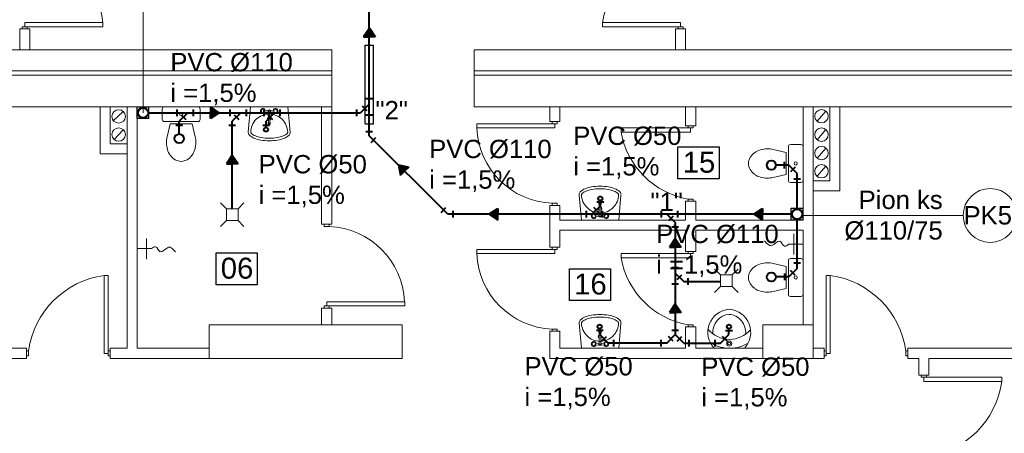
# Model space of a CAD drawing. Extents: x 280060 to 689961, y 120405 to 160329.
# Tile 52 of 85: x 658809 to 659983, y 158376 to 158869. Entities that reach past the tile are written whole.
import ezdxf

# ---------------------------------------------------------------- set-up
doc = ezdxf.new("R2010")
doc.units = 0
doc.header["$MEASUREMENT"] = 0
for name, color, linetype, lineweight in [('KAM-pro Biała Zarys', 7, 'CONTINUOUS', 9), ('KAM-pro Linia K.S Wewnętrznej', 36, 'CONTINUOUS', 40), ('KAM-pro Opis K.S. Wewnętrzny', 16, 'CONTINUOUS', 13), ('KAM-pro Podkład Sanitarny', 253, 'CONTINUOUS', 25)]:
    doc.layers.add(name, color=color, linetype=linetype, lineweight=lineweight)
doc.styles.add('ARIAL', font='arial.ttf')

msp = doc.modelspace()

# ---------------------------------------------------------------- hatches: boundary and pattern name
at = {"layer": 'KAM-pro Linia K.S Wewnętrznej', "ltscale": 0.1, "true_color": 0x804000}
for points in [[(659225.8, 158859.5), (659218.8, 158849.1), (659225.8, 158849.1), (659232.7, 158849.1)], [(659046.7, 158758.4), (659036.4, 158765.3), (659036.4, 158758.4), (659036.4, 158751.4)], [(659062.3, 158707.8), (659055.3, 158697.5), (659062.3, 158697.5), (659069.2, 158697.5)], [(659260.5, 158696.1), (659262.9, 158683.9), (659267.8, 158688.8), (659272.7, 158693.7)], [(659368.4, 158637.4), (659378.8, 158630.4), (659378.8, 158637.4), (659378.8, 158644.3)], [(659684.3, 158637.4), (659694.7, 158630.4), (659694.7, 158637.4), (659694.7, 158644.3)], [(659590.4, 158608.5), (659583.5, 158598.1), (659590.4, 158598.1), (659597.4, 158598.1)], [(659590.4, 158530.4), (659583.5, 158520.1), (659590.4, 158520.1), (659597.4, 158520.1)]]:
    msp.add_hatch(color=36, dxfattribs=at).paths.add_polyline_path(points)

# ---------------------------------------------------------------- linework, layer by layer
at = {"layer": 'KAM-pro Biała Zarys', "lineweight": 25}
for p, q in [((659220.6, 158745.1), (659220.6, 158838.9)), ((659220.6, 158838.9), (659230.6, 158838.9)), ((659230.6, 158745.1), (659230.6, 158838.9)), ((658948.9, 158751.4), (658948.9, 158765.4)), ((658948.9, 158765.4), (658962.9, 158765.4)), ((658962.9, 158751.4), (658962.9, 158765.4)), ((658962.9, 158751.4), (658948.9, 158751.4)), ((659220.6, 158745.1), (659230.6, 158745.1)), ((659728.9, 158630.4), (659728.9, 158644.4)), ((659728.9, 158644.4), (659742.9, 158644.4)), ((659742.9, 158630.4), (659742.9, 158644.4)), ((659742.9, 158630.4), (659728.9, 158630.4))]:
    msp.add_line(p, q, dxfattribs=at)
for points in [[(659593.8, 158717.7), (659643, 158717.7), (659643, 158679.7), (659593.8, 158679.7)], [(659043, 158591.2), (659092.2, 158591.2), (659092.2, 158553.2), (659043, 158553.2)], [(659464.3, 158572.4), (659513.5, 158572.4), (659513.5, 158534.4), (659464.3, 158534.4)]]:
    msp.add_lwpolyline(points, close=True, dxfattribs=at)
at = {"layer": 'KAM-pro Linia K.S Wewnętrznej', "color": 36, "ltscale": 0.1, "true_color": 0x804000}
for p, q in [((659225.6, 158731), (659225.6, 159589.6)), ((659225.8, 158859.5), (659218.8, 158849.1)), ((659225.8, 158859.5), (659232.7, 158849.1)), ((659218.8, 158849.1), (659225.8, 158849.1)), ((659232.7, 158849.1), (659225.8, 158849.1)), ((659036.4, 158765.3), (659036.4, 158758.4)), ((659046.7, 158758.4), (659036.4, 158765.3)), ((658961.9, 158758.4), (659215.4, 158758.4)), ((659036.4, 158751.4), (659036.4, 158758.4)), ((659046.7, 158758.4), (659036.4, 158751.4)), ((658999.1, 158733.1), (658999.1, 158748.3)), ((659062.3, 158643.9), (659062.3, 158748.3)), ((659102.6, 158740.9), (659102.6, 158748.3)), ((659062.3, 158707.8), (659055.3, 158697.5)), ((659062.3, 158707.8), (659069.2, 158697.5)), ((659055.3, 158697.5), (659062.3, 158697.5)), ((659069.2, 158697.5), (659062.3, 158697.5)), ((659260.5, 158696.1), (659272.7, 158693.7)), ((659260.5, 158696.1), (659262.9, 158683.9)), ((659272.7, 158693.7), (659267.8, 158688.8)), ((659725.8, 158695.9), (659710.6, 158695.9)), ((659262.9, 158683.9), (659267.8, 158688.8)), ((659735.9, 158643.4), (659735.9, 158685.8)), ((659368.4, 158637.4), (659378.8, 158644.3)), ((659378.8, 158644.3), (659378.8, 158637.4)), ((659501.2, 158647.5), (659501.2, 158653.6)), ((659684.3, 158637.4), (659694.7, 158644.3)), ((659694.7, 158644.3), (659694.7, 158637.4)), ((659729.8, 158637.4), (659319.2, 158637.4)), ((659368.4, 158637.4), (659378.8, 158630.4)), ((659378.8, 158630.4), (659378.8, 158637.4)), ((659684.3, 158637.4), (659694.7, 158630.4)), ((659694.7, 158630.4), (659694.7, 158637.4)), ((659735.9, 158572.6), (659735.9, 158631.3)), ((659590.4, 158627.3), (659590.4, 158493.7)), ((659590.4, 158608.5), (659583.5, 158598.1)), ((659590.4, 158608.5), (659597.4, 158598.1)), ((659583.5, 158598.1), (659590.4, 158598.1)), ((659597.4, 158598.1), (659590.4, 158598.1)), ((659725.8, 158562.5), (659710.6, 158562.5)), ((659600.6, 158557), (659644.4, 158557)), ((659590.4, 158530.4), (659583.5, 158520.1)), ((659590.4, 158530.4), (659597.4, 158520.1)), ((659583.5, 158520.1), (659590.4, 158520.1)), ((659597.4, 158520.1), (659590.4, 158520.1)), ((659500.5, 158493.7), (659500.5, 158500.7)), ((659654.6, 158493.7), (659654.6, 158500.7)), ((659580.3, 158483.6), (659510.6, 158483.6)), ((659600.6, 158483.6), (659644.5, 158483.6))]:
    msp.add_line(p, q, dxfattribs=at)
at = {"layer": 'KAM-pro Linia K.S Wewnętrznej', "color": 0, "ltscale": 0.1}
for p, q in [((659229.6, 158775), (659221.6, 158775)), ((658996.4, 158762.4), (658996.4, 158754.4)), ((659015.7, 158762.4), (659015.7, 158754.4)), ((659059.5, 158762.4), (659059.5, 158754.4)), ((659078.9, 158762.4), (659078.9, 158754.4)), ((659099.9, 158762.4), (659099.9, 158754.4)), ((659119.2, 158762.4), (659119.2, 158754.4)), ((659210.6, 158762.4), (659210.6, 158754.4)), ((659223.3, 158760.6), (659217.7, 158766.3)), ((659001.3, 158756.1), (659007, 158750.5)), ((659064.5, 158756.1), (659070.1, 158750.5)), ((659104.8, 158756.1), (659110.5, 158750.5)), ((659229.6, 158755.7), (659221.6, 158755.7)), ((659003.1, 158743.4), (658995.1, 158743.4)), ((659066.3, 158743.4), (659058.3, 158743.4)), ((659106.6, 158743.4), (659098.6, 158743.4)), ((659229.6, 158735.8), (659221.6, 158735.8)), ((659227.8, 158723.1), (659233.4, 158728.8)), ((659720.9, 158691.9), (659720.9, 158699.9)), ((659733.6, 158693.7), (659728, 158688)), ((659739.9, 158679.3), (659731.9, 158679.3)), ((659311.3, 158639.6), (659317, 158645.3)), ((659499, 158639.6), (659493.3, 158645.3)), ((659497.2, 158652.3), (659505.2, 158652.3)), ((659325.8, 158633.4), (659325.8, 158641.4)), ((659484.6, 158633.4), (659484.6, 158641.4)), ((659503.9, 158633.4), (659503.9, 158641.4)), ((659573.8, 158641.4), (659573.8, 158633.4)), ((659588.2, 158635.1), (659582.6, 158629.5)), ((659593.1, 158641.4), (659593.1, 158633.4)), ((659586.4, 158622.4), (659594.4, 158622.4)), ((659586.4, 158573.7), (659594.4, 158573.7)), ((659739.9, 158579.1), (659731.9, 158579.1)), ((659592.7, 158559.3), (659598.3, 158564.9)), ((659605.4, 158561), (659605.4, 158553)), ((659720.9, 158566.5), (659720.9, 158558.5)), ((659733.6, 158564.7), (659728, 158570.3)), ((659586.4, 158554.3), (659594.4, 158554.3)), ((659504.5, 158498.6), (659496.5, 158498.6)), ((659502.7, 158485.9), (659508.4, 158491.5)), ((659588.2, 158485.9), (659582.6, 158491.5)), ((659594.4, 158498.6), (659586.4, 158498.6)), ((659592.7, 158485.9), (659598.3, 158491.5)), ((659652.4, 158485.9), (659646.7, 158491.5)), ((659650.6, 158498.6), (659658.6, 158498.6)), ((659517.2, 158479.6), (659517.2, 158487.6)), ((659573.8, 158479.6), (659573.8, 158487.6)), ((659607.1, 158479.6), (659607.1, 158487.6)), ((659638, 158479.6), (659638, 158487.6))]:
    msp.add_line(p, q, dxfattribs=at)
at = {"layer": 'KAM-pro Linia K.S Wewnętrznej', "color": 36, "ltscale": 0.1, "true_color": 0x804000}
for points in [[(659225.6, 158768.5), (659215.4, 158758.4)], [(659009.2, 158758.4), (658999.1, 158748.3)], [(659072.4, 158758.4), (659062.3, 158748.3)], [(659112.7, 158758.4), (659102.6, 158748.3)], [(659319.2, 158637.4), (659225.6, 158731)], [(659735.9, 158685.8), (659725.8, 158695.9)], [(659491.1, 158637.4), (659501.2, 158647.5)], [(659580.3, 158637.4), (659590.4, 158627.3)], [(659735.9, 158572.6), (659725.8, 158562.5)], [(659590.4, 158567.2), (659600.6, 158557)], [(659510.6, 158483.6), (659500.5, 158493.7)], [(659580.3, 158483.6), (659590.4, 158493.7)], [(659600.6, 158483.6), (659590.4, 158493.7)], [(659644.5, 158483.6), (659654.6, 158493.7)]]:
    msp.add_lwpolyline(points, dxfattribs=at)
for centre, radius in [((658955.9, 158758.4), 6.04), ((659102.6, 158738.4), 2.5), ((658999.1, 158727.6), 5.5), ((659705.1, 158695.9), 5.5), ((659501.2, 158656.1), 2.5), ((659735.9, 158637.4), 6.04), ((659705.1, 158562.5), 5.5), ((659500.4, 158503.2), 2.5), ((659654.6, 158503.2), 2.5)]:
    msp.add_circle(centre, radius, dxfattribs=at)
at = {"layer": 'KAM-pro Opis K.S. Wewnętrzny', "color": 32}
for p, q in [((658955.9, 158758.4), (658955.9, 158914.8)), ((659933.8, 158635.9), (659741.7, 158635.9))]:
    msp.add_line(p, q, dxfattribs=at)
msp.add_circle((659966, 158635.9), 32.2, dxfattribs=at)
at = {"layer": 'KAM-pro Podkład Sanitarny', "lineweight": 20, "ltscale": 13}
for p, q in [((658814.9, 158860.9), (658814.9, 158865.9)), ((658907.9, 158865.9), (658814.9, 158865.9)), ((658907.9, 158860.9), (658907.9, 158865.9)), ((659503.9, 158860.9), (659503.9, 158865.9)), ((659503.9, 158865.9), (659596.9, 158865.9)), ((659596.9, 158860.9), (659596.9, 158865.9)), ((658808.9, 158858.4), (658808.9, 158833.4)), ((658820.9, 158858.4), (658808.9, 158858.4)), ((658814.9, 158860.9), (658811.9, 158860.9)), ((658811.9, 158860.9), (658811.9, 158858.4)), ((658817.9, 158858.4), (658811.9, 158858.4)), ((658814.9, 158860.9), (658817.9, 158860.9)), ((658817.9, 158860.9), (658817.9, 158858.4)), ((658817.9, 158860.9), (658907.9, 158860.9)), ((658820.9, 158858.4), (658820.9, 158833.4)), ((658820.9, 158833.4), (658820.9, 158858.4)), ((659593.9, 158860.9), (659503.9, 158860.9)), ((659590.9, 158858.4), (659590.9, 158833.4)), ((659602.9, 158858.4), (659590.9, 158858.4)), ((659596.9, 158860.9), (659593.9, 158860.9)), ((659593.9, 158860.9), (659593.9, 158858.4)), ((659593.9, 158858.4), (659599.9, 158858.4)), ((659596.9, 158860.9), (659599.9, 158860.9)), ((659599.9, 158860.9), (659599.9, 158858.4)), ((659602.9, 158833.4), (659602.9, 158858.4)), ((658898.9, 158833.4), (658428.9, 158833.4)), ((658930.9, 158833.4), (658898.9, 158833.4)), ((658898.9, 158833.4), (658930.9, 158833.4)), ((658930.9, 158833.4), (659016.9, 158833.4)), ((659054.9, 158833.4), (659016.9, 158833.4)), ((659180.9, 158833.4), (659054.9, 158833.4)), ((659180.9, 158765.4), (659180.9, 158833.4)), ((659558.9, 158833.4), (659350.9, 158833.4)), ((659350.9, 158765.4), (659350.9, 158833.4)), ((659350.9, 158833.4), (659350.9, 158765.4)), ((659558.9, 158833.4), (659659.9, 158833.4)), ((659997.9, 158833.4), (659659.9, 158833.4)), ((658930.9, 158808.4), (658388.9, 158808.4)), ((658930.9, 158808.4), (659016.9, 158808.4)), ((659180.9, 158808.4), (659016.9, 158808.4)), ((659558.9, 158808.4), (659350.9, 158808.4)), ((659558.9, 158808.4), (659659.9, 158808.4)), ((659997.9, 158808.4), (659659.9, 158808.4)), ((658930.9, 158803.4), (658388.9, 158803.4)), ((658930.9, 158803.4), (659016.9, 158803.4)), ((659180.9, 158803.4), (659016.9, 158803.4)), ((659558.9, 158803.4), (659350.9, 158803.4)), ((659558.9, 158803.4), (659659.9, 158803.4)), ((659997.9, 158803.4), (659659.9, 158803.4)), ((658930.9, 158765.4), (658428.9, 158765.4)), ((658428.9, 158765.4), (658936.9, 158765.4)), ((658904.9, 158709.4), (658904.9, 158765.4)), ((658936.9, 158765.4), (658916.9, 158765.4)), ((658916.9, 158765.4), (658916.9, 158721.4)), ((658930.9, 158765.4), (659016.9, 158765.4)), ((658936.9, 158765.4), (658936.9, 158477.4)), ((658948.9, 158765.4), (658948.9, 158477.4)), ((659180.9, 158765.4), (659016.9, 158765.4)), ((659100.7, 158761.2), (659105.6, 158761.6)), ((659112.1, 158761.2), (659107.3, 158761.6)), ((659168.9, 158765.4), (659168.9, 158625.4)), ((659180.9, 158765.4), (659180.9, 158625.4)), ((659558.9, 158765.4), (659350.9, 158765.4)), ((659440.9, 158765.4), (659350.9, 158765.4)), ((659440.9, 158765.4), (659440.9, 158747.9)), ((659452.9, 158765.4), (659452.9, 158747.9)), ((659558.9, 158765.4), (659659.9, 158765.4)), ((659602.9, 158765.4), (659602.9, 158742.9)), ((659614.9, 158765.4), (659614.9, 158742.9)), ((659997.9, 158765.4), (659659.9, 158765.4)), ((659742.9, 158765.4), (659742.9, 158630.4)), ((660192.9, 158765.4), (659754.9, 158765.4)), ((659754.9, 158765.4), (659754.9, 158505.4)), ((659754.9, 158765.4), (659754.9, 158677.4)), ((659759.6, 158748.3), (659770.2, 158760.3)), ((659774.9, 158677.4), (659774.9, 158765.4)), ((659774.9, 158765.4), (659786.9, 158765.4)), ((659786.9, 158765.4), (659786.9, 158665.4)), ((658920, 158748.2), (658932.4, 158759.8)), ((659105.6, 158759.1), (659100.7, 158759.5)), ((659112.1, 158759.5), (659107.3, 158759.1)), ((658921.4, 158726.6), (658932.4, 158738.2)), ((659107.7, 158746.2), (659107.7, 158745.3)), ((659443.9, 158745.4), (659353.9, 158745.4)), ((659353.9, 158745.4), (659353.9, 158740.4)), ((659353.9, 158740.4), (659446.9, 158740.4)), ((659452.9, 158747.9), (659440.9, 158747.9)), ((659443.9, 158745.4), (659443.9, 158747.9)), ((659446.9, 158745.4), (659443.9, 158745.4)), ((659446.9, 158745.4), (659446.9, 158740.4)), ((659446.9, 158745.4), (659449.9, 158745.4)), ((659449.9, 158745.4), (659449.9, 158747.9)), ((659605.9, 158740.4), (659525.9, 158740.4)), ((659525.9, 158740.4), (659525.9, 158735.4)), ((659614.9, 158742.9), (659602.9, 158742.9)), ((659605.9, 158740.4), (659605.9, 158742.9)), ((659608.9, 158740.4), (659605.9, 158740.4)), ((659608.9, 158740.4), (659608.9, 158735.4)), ((659608.9, 158740.4), (659611.9, 158740.4)), ((659611.9, 158740.4), (659611.9, 158742.9)), ((659759.6, 158726.3), (659770.2, 158738.3)), ((659525.9, 158735.4), (659608.9, 158735.4)), ((658916.9, 158721.4), (658936.9, 158721.4)), ((658936.9, 158721.4), (658936.9, 158709.4)), ((659759.6, 158704.3), (659770.2, 158716.3)), ((658936.9, 158709.4), (658904.9, 158709.4)), ((659759.6, 158682.6), (659770.2, 158694.6)), ((659754.9, 158677.4), (659774.9, 158677.4)), ((659608.9, 158655.4), (659605.9, 158655.4)), ((659605.9, 158655.4), (659605.9, 158652.9)), ((659608.9, 158655.4), (659611.9, 158655.4)), ((659611.9, 158655.4), (659611.9, 158652.9)), ((659786.9, 158665.4), (659754.9, 158665.4)), ((659048.3, 158650.9), (659055.3, 158643.9)), ((659069.3, 158643.9), (659055.3, 158643.9)), ((659055.3, 158643.9), (659055.3, 158629.9)), ((659076.3, 158650.9), (659069.3, 158643.9)), ((659069.3, 158636.9), (659069.3, 158643.9)), ((659069.3, 158629.9), (659069.3, 158643.9)), ((659440.9, 158647.9), (659440.9, 158597.9)), ((659452.9, 158647.9), (659440.9, 158647.9)), ((659446.9, 158650.4), (659443.9, 158650.4)), ((659443.9, 158650.4), (659443.9, 158647.9)), ((659446.9, 158650.4), (659449.9, 158650.4)), ((659449.9, 158650.4), (659449.9, 158647.9)), ((659452.9, 158647.9), (659452.9, 158630.4)), ((659499.6, 158649.6), (659499.6, 158650.5)), ((659602.9, 158652.9), (659602.9, 158630.4)), ((659614.9, 158652.9), (659602.9, 158652.9)), ((659614.9, 158652.9), (659614.9, 158630.4)), ((659495.1, 158636.2), (659500, 158636.6)), ((659495.1, 158634.5), (659500, 158634.1)), ((659501.7, 158636.6), (659506.5, 158636.2)), ((659506.5, 158634.5), (659501.7, 158634.1)), ((659048.3, 158622.9), (659055.3, 158629.9)), ((659055.3, 158629.9), (659069.3, 158629.9)), ((659076.3, 158622.9), (659069.3, 158629.9)), ((659168.9, 158625.4), (659180.9, 158625.4)), ((659171.9, 158622.9), (659171.9, 158625.4)), ((659174.9, 158622.9), (659171.9, 158622.9)), ((659174.9, 158622.9), (659177.9, 158622.9)), ((659177.9, 158622.9), (659177.9, 158625.4)), ((659452.9, 158630.4), (659602.9, 158630.4)), ((659614.9, 158630.4), (659742.9, 158630.4)), ((658959.9, 158608.6), (658959.9, 158583.9)), ((659452.9, 158618.4), (659452.9, 158597.9)), ((659452.9, 158618.4), (659602.9, 158618.4)), ((659602.9, 158618.4), (659602.9, 158592.9)), ((659614.9, 158618.4), (659614.9, 158592.9)), ((659614.9, 158618.4), (659742.9, 158618.4)), ((659731.9, 158589.2), (659731.9, 158613.9)), ((659742.9, 158618.4), (659742.9, 158505.4)), ((658948.9, 158596.3), (658966.1, 158596.3)), ((659440.9, 158597.9), (659452.9, 158597.9)), ((659443.9, 158595.4), (659443.9, 158597.9)), ((659443.9, 158597.9), (659449.9, 158597.9)), ((659449.9, 158595.4), (659449.9, 158597.9)), ((659742.9, 158601.5), (659725.6, 158601.5)), ((659443.9, 158595.4), (659353.9, 158595.4)), ((659353.9, 158595.4), (659353.9, 158590.4)), ((659353.9, 158590.4), (659446.9, 158590.4)), ((659446.9, 158595.4), (659443.9, 158595.4)), ((659446.9, 158595.4), (659446.9, 158590.4)), ((659446.9, 158595.4), (659449.9, 158595.4)), ((659605.9, 158590.4), (659525.9, 158590.4)), ((659525.9, 158590.4), (659525.9, 158585.4)), ((659525.9, 158585.4), (659608.9, 158585.4)), ((659602.9, 158592.9), (659614.9, 158592.9)), ((659605.9, 158590.4), (659605.9, 158592.9)), ((659608.9, 158590.4), (659605.9, 158590.4)), ((659608.9, 158590.4), (659608.9, 158585.4)), ((659608.9, 158590.4), (659611.9, 158590.4)), ((659611.9, 158590.4), (659611.9, 158592.9)), ((658914.4, 158564.4), (658909.4, 158564.4)), ((658909.4, 158564.4), (658909.4, 158471.4)), ((658914.4, 158474.4), (658914.4, 158564.4)), ((659637.4, 158572), (659644.4, 158565)), ((659658.4, 158565), (659644.4, 158565)), ((659644.4, 158565), (659644.4, 158551)), ((659665.4, 158572), (659658.4, 158565)), ((659658.4, 158558), (659658.4, 158565)), ((659658.4, 158551), (659658.4, 158565)), ((659770.4, 158474.4), (659770.4, 158564.4)), ((659770.4, 158564.4), (659775.4, 158564.4)), ((659775.4, 158564.4), (659775.4, 158471.4)), ((659637.4, 158544), (659644.4, 158551)), ((659644.4, 158551), (659658.4, 158551)), ((659665.4, 158544), (659658.4, 158551)), ((659168.9, 158525.4), (659168.9, 158505.4)), ((659168.9, 158505.4), (659168.9, 158525.4)), ((659168.9, 158525.4), (659180.9, 158525.4)), ((659174.9, 158527.9), (659171.9, 158527.9)), ((659171.9, 158527.9), (659171.9, 158525.4)), ((659177.9, 158525.4), (659171.9, 158525.4)), ((659174.9, 158527.9), (659174.9, 158532.9)), ((659267.9, 158532.9), (659174.9, 158532.9)), ((659174.9, 158527.9), (659177.9, 158527.9)), ((659177.9, 158527.9), (659177.9, 158525.4)), ((659177.9, 158527.9), (659267.9, 158527.9)), ((659180.9, 158525.4), (659180.9, 158505.4)), ((659267.9, 158527.9), (659267.9, 158532.9)), ((659264.9, 158505.4), (659034.9, 158505.4)), ((659034.9, 158505.4), (659034.9, 158465.4)), ((659264.9, 158505.4), (659264.9, 158465.4)), ((659602.9, 158502.9), (659602.9, 158477.4)), ((659602.9, 158502.9), (659614.9, 158502.9)), ((659608.9, 158505.4), (659605.9, 158505.4)), ((659605.9, 158505.4), (659605.9, 158502.9)), ((659608.9, 158505.4), (659611.9, 158505.4)), ((659611.9, 158505.4), (659611.9, 158502.9)), ((659614.9, 158502.9), (659614.9, 158477.4)), ((659754.9, 158505.4), (659694.9, 158505.4)), ((659694.9, 158505.4), (659694.9, 158465.4)), ((659754.9, 158505.4), (659754.9, 158465.4)), ((659440.9, 158497.9), (659440.9, 158465.4)), ((659440.9, 158497.9), (659452.9, 158497.9)), ((659446.9, 158500.4), (659443.9, 158500.4)), ((659443.9, 158500.4), (659443.9, 158497.9)), ((659449.9, 158497.9), (659443.9, 158497.9)), ((659446.9, 158500.4), (659449.9, 158500.4)), ((659449.9, 158500.4), (659449.9, 158497.9)), ((659452.9, 158497.9), (659452.9, 158477.4)), ((659499.6, 158496.6), (659499.6, 158497.5)), ((659495.1, 158483.2), (659500, 158483.6)), ((659495.1, 158481.5), (659500, 158481.1)), ((659501.7, 158483.6), (659506.5, 158483.2)), ((659506.5, 158481.5), (659501.7, 158481.1)), ((658816.9, 158477.4), (658459.9, 158477.4)), ((658816.9, 158477.4), (658816.9, 158465.4)), ((658819.4, 158474.4), (658816.9, 158474.4)), ((658819.4, 158468.4), (658816.9, 158468.4)), ((658819.4, 158471.4), (658819.4, 158474.4)), ((658819.4, 158471.4), (658819.4, 158468.4)), ((658914.4, 158471.4), (658909.4, 158471.4)), ((658914.4, 158471.4), (658914.4, 158474.4)), ((658914.4, 158474.4), (658916.9, 158474.4)), ((658914.4, 158471.4), (658914.4, 158468.4)), ((658914.4, 158468.4), (658916.9, 158468.4)), ((658936.9, 158477.4), (658916.9, 158477.4)), ((658936.9, 158477.4), (658916.9, 158477.4)), ((658916.9, 158477.4), (658916.9, 158465.4)), ((658916.9, 158474.4), (658916.9, 158468.4)), ((659034.9, 158477.4), (658948.9, 158477.4)), ((659452.9, 158477.4), (659602.9, 158477.4)), ((659614.9, 158477.4), (659694.9, 158477.4)), ((659754.9, 158477.4), (659767.9, 158477.4)), ((659767.9, 158465.4), (659767.9, 158477.4)), ((659770.4, 158474.4), (659767.9, 158474.4)), ((659767.9, 158474.4), (659767.9, 158468.4)), ((659770.4, 158468.4), (659767.9, 158468.4)), ((659770.4, 158471.4), (659770.4, 158474.4)), ((659770.4, 158471.4), (659775.4, 158471.4)), ((659770.4, 158471.4), (659770.4, 158468.4)), ((659865.4, 158471.4), (659865.4, 158474.4)), ((659865.4, 158474.4), (659867.9, 158474.4)), ((659865.4, 158471.4), (659865.4, 158468.4)), ((659865.4, 158468.4), (659867.9, 158468.4)), ((659867.9, 158465.4), (659867.9, 158477.4)), ((659867.9, 158477.4), (660151.9, 158477.4)), ((658816.9, 158465.4), (658782.9, 158465.4)), ((658916.9, 158465.4), (659034.9, 158465.4)), ((659034.9, 158465.4), (658916.9, 158465.4)), ((659264.9, 158465.4), (659034.9, 158465.4)), ((659440.9, 158465.4), (659694.9, 158465.4)), ((659754.9, 158465.4), (659694.9, 158465.4)), ((659754.9, 158465.4), (659767.9, 158465.4)), ((659754.9, 158465.4), (659767.9, 158465.4)), ((659880.9, 158465.4), (659867.9, 158465.4)), ((659880.9, 158465.4), (659880.9, 158445.4)), ((659892.9, 158465.4), (660151.9, 158465.4)), ((659892.9, 158465.4), (659892.9, 158445.4)), ((659892.9, 158465.4), (659892.9, 158445.4)), ((659892.9, 158445.4), (659880.9, 158445.4)), ((659883.9, 158442.9), (659883.9, 158445.4)), ((659889.9, 158445.4), (659883.9, 158445.4)), ((659889.9, 158442.9), (659889.9, 158445.4)), ((659886.9, 158442.9), (659883.9, 158442.9)), ((659886.9, 158442.9), (659886.9, 158437.9)), ((659886.9, 158442.9), (659889.9, 158442.9)), ((659979.9, 158437.9), (659886.9, 158437.9)), ((659889.9, 158442.9), (659979.9, 158442.9)), ((659979.9, 158442.9), (659979.9, 158437.9))]:
    msp.add_line(p, q, dxfattribs=at)
for points in [[(658981.4, 158747.9), (659021.4, 158747.9, 0.414214), (659023.9, 158750.4), (659023.9, 158762.9, 0.414214), (659021.4, 158765.4), (658981.4, 158765.4, 0.414214), (658978.9, 158762.9), (658978.9, 158750.4, 0.414214)], [(659725.4, 158717.9), (659725.4, 158677.9, 0.414214), (659727.9, 158675.4), (659740.4, 158675.4, 0.414214), (659742.9, 158677.9), (659742.9, 158717.9, 0.414214), (659740.4, 158720.4), (659727.9, 158720.4, 0.414214)], [(659725.4, 158581.9), (659725.4, 158541.9, 0.414214), (659727.9, 158539.4), (659740.4, 158539.4, 0.414214), (659742.9, 158541.9), (659742.9, 158581.9, 0.414214), (659740.4, 158584.4), (659727.9, 158584.4, 0.414214)]]:
    msp.add_lwpolyline(points, format="xyb", close=True, dxfattribs=at)
for points in [[(659081.4, 158735.4), (659084.2, 158765.4), (659128.7, 158765.4), (659131.4, 158735.4, -0.022809), (659131.4, 158735, -0.203453), (659130.1, 158731.8, -0.097163), (659124.1, 158727.9, -0.054131), (659116.6, 158725.8, -0.041072), (659106.4, 158725, -0.041072), (659096.2, 158725.8, -0.054131), (659088.7, 158727.9, -0.097163), (659082.8, 158731.8, -0.203453), (659081.4, 158735, -0.203453)], [(659107.2, 158745.9, 0.104546), (659107.3, 158746.2), (659107.3, 158760.4, 1), (659105.6, 158760.4), (659105.6, 158746.2, 0.104546), (659105.6, 158745.9)], [(659128.4, 158735.1, -0.022809), (659128.4, 158735, -0.203453), (659128, 158733.9, -0.097163), (659123, 158730.7, -0.054131), (659116.1, 158728.8, -0.041072), (659106.4, 158728, -0.041072), (659096.7, 158728.8, -0.054131), (659089.9, 158730.7, -0.097163), (659084.9, 158733.9, -0.203453), (659084.4, 158735, -0.098491), (659086.1, 158743.4, -0.098491), (659090.9, 158750.6, -0.098491), (659098, 158755.3, -0.098491), (659106.4, 158757, -0.098491), (659114.8, 158755.3, -0.098491), (659122, 158750.6, -0.098491), (659126.7, 158743.4, -0.098491), (659128.4, 158735)], [(659105.6, 158747, 0.009141), (659105.5, 158747, 0.100796), (659105.3, 158746.6, 0.104546), (659105.2, 158746.2, 0.104546), (659105.3, 158745.7)], [(659105.2, 158746.2), (659105.2, 158745.3, 0.104546), (659105.3, 158744.8, 0.100796), (659105.5, 158744.5, 0.095911), (659105.9, 158744.2, 0.09272), (659106.4, 158744.1, 0.09272), (659106.9, 158744.2, 0.095911), (659107.3, 158744.5, 0.100796), (659107.6, 158744.8)], [(659105.3, 158745.7, 0.100796), (659105.5, 158745.3, 0.095911), (659105.9, 158745.1)], [(659106.4, 158745, 0.09272), (659106.9, 158745.1, 0.095911), (659107.3, 158745.3, 0.100796), (659107.6, 158745.7)], [(659107.6, 158745.7, 0.104546), (659107.7, 158746.2, 0.104546), (659107.6, 158746.6, 0.100796), (659107.3, 158747)], [(659017.7, 158714.5, 0.072039), (659018.9, 158722.9, 0.05824), (659018.1, 158729.7)], [(658994.3, 158702.3, 0.132138), (659001.4, 158700.4, 0.132138), (659008.4, 158702.3)], [(659679.8, 158704.9, 0.132138), (659677.9, 158697.9, 0.132138), (659679.8, 158690.8)], [(659692, 158681.6, 0.072039), (659700.4, 158680.4, 0.05824), (659707.2, 158681.2)], [(659525.8, 158660.3), (659523.1, 158630.4), (659478.6, 158630.4), (659475.9, 158660.3, -0.022809), (659475.8, 158660.7, -0.203453), (659477.2, 158664, -0.097163), (659483.2, 158667.8, -0.054131), (659490.6, 158669.9, -0.041072), (659500.8, 158670.7, -0.041072), (659511, 158669.9, -0.054131), (659518.5, 158667.8, -0.097163), (659524.5, 158664, -0.203453), (659525.8, 158660.7, -0.203453)], [(659478.8, 158660.6, -0.022809), (659478.8, 158660.7, -0.203453), (659479.3, 158661.8, -0.097163), (659484.3, 158665, -0.054131), (659491.1, 158666.9, -0.041072), (659500.8, 158667.7, -0.041072), (659510.5, 158666.9, -0.054131), (659517.4, 158665, -0.097163), (659522.4, 158661.8, -0.203453), (659522.8, 158660.7, -0.098491), (659521.2, 158652.3, -0.098491), (659516.4, 158645.2, -0.098491), (659509.3, 158640.4, -0.098491), (659500.8, 158638.7, -0.098491), (659492.4, 158640.4, -0.098491), (659485.3, 158645.2, -0.098491), (659480.5, 158652.3, -0.098491), (659478.8, 158660.7)], [(659499.7, 158650, 0.104546), (659499.6, 158649.6, 0.104546), (659499.7, 158649.1, 0.100796), (659500, 158648.7)], [(659502.1, 158649.6), (659502.1, 158650.5, 0.104546), (659502, 158650.9, 0.100796), (659501.7, 158651.3, 0.095911), (659501.3, 158651.5, 0.09272), (659500.8, 158651.6, 0.09272), (659500.4, 158651.5, 0.095911), (659500, 158651.3, 0.100796), (659499.7, 158650.9)], [(659500.8, 158650.7, 0.09272), (659500.4, 158650.7, 0.095911), (659500, 158650.4, 0.100796), (659499.7, 158650)], [(659500, 158649.9, 0.104546), (659500, 158649.6), (659500, 158635.4, 1), (659501.7, 158635.4), (659501.7, 158649.6, 0.104546), (659501.6, 158649.9)], [(659502, 158650, 0.100796), (659501.7, 158650.4, 0.095911), (659501.3, 158650.7)], [(659501.7, 158648.7, 0.009141), (659501.7, 158648.7, 0.100796), (659502, 158649.1, 0.104546), (659502.1, 158649.6, 0.104546), (659502, 158650)], [(659679.8, 158568.9, 0.132138), (659677.9, 158561.9, 0.132138), (659679.8, 158554.8)], [(659692, 158545.6, 0.072039), (659700.4, 158544.4, 0.05824), (659707.2, 158545.2)], [(659525.8, 158507.3), (659523.1, 158477.4), (659478.6, 158477.4), (659475.9, 158507.3, -0.022809), (659475.8, 158507.7, -0.203453), (659477.2, 158511, -0.097163), (659483.2, 158514.8, -0.054131), (659490.6, 158516.9, -0.041072), (659500.8, 158517.7, -0.041072), (659511, 158516.9, -0.054131), (659518.5, 158514.8, -0.097163), (659524.5, 158511, -0.203453), (659525.8, 158507.7, -0.203453)], [(659478.8, 158507.6, -0.022809), (659478.8, 158507.7, -0.203453), (659479.3, 158508.8, -0.097163), (659484.3, 158512, -0.054131), (659491.1, 158513.9, -0.041072), (659500.8, 158514.7, -0.041072), (659510.5, 158513.9, -0.054131), (659517.4, 158512, -0.097163), (659522.4, 158508.8, -0.203453), (659522.8, 158507.7, -0.098491), (659521.2, 158499.3, -0.098491), (659516.4, 158492.2, -0.098491), (659509.3, 158487.4, -0.098491), (659500.8, 158485.7, -0.098491), (659492.4, 158487.4, -0.098491), (659485.3, 158492.2, -0.098491), (659480.5, 158499.3, -0.098491), (659478.8, 158507.7)], [(659499.7, 158497, 0.104546), (659499.6, 158496.6, 0.104546), (659499.7, 158496.1, 0.100796), (659500, 158495.7)], [(659502.1, 158496.6), (659502.1, 158497.5, 0.104546), (659502, 158497.9, 0.100796), (659501.7, 158498.3, 0.095911), (659501.3, 158498.5, 0.09272), (659500.8, 158498.6, 0.09272), (659500.4, 158498.5, 0.095911), (659500, 158498.3, 0.100796), (659499.7, 158497.9)], [(659500.8, 158497.7, 0.09272), (659500.4, 158497.7, 0.095911), (659500, 158497.4, 0.100796), (659499.7, 158497)], [(659500, 158496.9, 0.104546), (659500, 158496.6), (659500, 158482.4, 1), (659501.7, 158482.4), (659501.7, 158496.6, 0.104546), (659501.6, 158496.9)], [(659502, 158497, 0.100796), (659501.7, 158497.4, 0.095911), (659501.3, 158497.7)], [(659501.7, 158495.7, 0.009141), (659501.7, 158495.7, 0.100796), (659502, 158496.1, 0.104546), (659502.1, 158496.6, 0.104546), (659502, 158497)]]:
    msp.add_lwpolyline(points, format="xyb", dxfattribs=at)
for points in [[(659018.1, 158729.7), (659014.4, 158745.4), (658988.3, 158745.4), (658984.7, 158729.7)], [(659707.2, 158681.2), (659722.9, 158684.8), (659722.9, 158710.9), (659707.2, 158714.6)], [(659707.2, 158545.2), (659722.9, 158548.8), (659722.9, 158574.9), (659707.2, 158578.6)]]:
    msp.add_lwpolyline(points, dxfattribs=at)
for centre, radius in [((658926.9, 158754), 8), ((659098.9, 158760.4), 2), ((659113.9, 158760.4), 2), ((659764.9, 158754.3), 8), ((659001.4, 158756.6), 1.96), ((658926.9, 158732.4), 8), ((659764.9, 158732.3), 8), ((659764.9, 158710.3), 8), ((659734.1, 158697.9), 1.96), ((659764.9, 158688.6), 8), ((659493.3, 158635.4), 2), ((659508.3, 158635.4), 2), ((659734.1, 158561.9), 1.96), ((659493.3, 158482.4), 2), ((659508.3, 158482.4), 2), ((659654.9, 158483.1), 3.05), ((659654.9, 158483.1), 1.55)]:
    msp.add_circle(centre, radius, dxfattribs=at)
for centre, radius, start, end in [((658813.9, 158856.5), 94.5, 5.7043, 87.5689), ((659608.5, 158851.3), 105.6, 97.942, 172.058), ((659098.9, 158760.4), 3, 18.4795, 341.5205), ((659106.4, 158760.4), 1.5, 304.5181, 235.4819), ((659113.9, 158760.4), 3, 198.4795, 161.5205), ((659106.4, 158751.5), 2, 115.1507, 244.8493), ((659106.4, 158751.5), 2, 295.1507, 64.8493), ((659106.3, 158746.2), 0.778, 203.8735, 226.8965), ((659106.4, 158746.3), 0.848, 226.8965, 248.8106), ((659106.4, 158746.3), 1.33, 248.8106, 270), ((659106.4, 158746.3), 0.934, 248.8106, 270), ((659106.4, 158746.3), 0.934, 270, 291.1894), ((659106.5, 158746.3), 0.848, 291.1894, 313.1035), ((659106.5, 158746.2), 0.778, 313.1035, 336.1265), ((659106.5, 158746.1), 1.25, 46.8965, 48.9915), ((659106.6, 158745.3), 1.1, 336.1265, 0), ((659447.6, 158744.1), 93.8, 182.2775, 267.7225), ((659013.3, 158722.9), 29.4, 166.6674, 180), ((659623.2, 158752.7), 98.9, 190.1157, 259.8843), ((659013.3, 158722.9), 29.4, 180, 196.4817), ((659007.4, 158721.1), 23.3, 196.4817, 215.5377), ((658995.3, 158721.1), 23.3, 324.4623, 343.5183), ((659698.6, 158691.8), 23.3, 106.4817, 125.5377), ((659700.4, 158686), 29.4, 90, 106.4817), ((659700.4, 158686), 29.4, 76.6674, 90), ((659003.7, 158718.5), 18.7, 215.5377, 239.8906), ((658999, 158718.5), 18.7, 300.1094, 324.4623), ((659696, 158695.5), 18.7, 125.5377, 149.8906), ((659696, 158700.2), 18.7, 210.1094, 234.4623), ((659698.6, 158703.9), 23.3, 234.4623, 253.5183), ((659500.8, 158644.2), 2, 115.1507, 244.8493), ((659500.7, 158650.5), 1.1, 156.1265, 180), ((659500.8, 158649.5), 0.778, 133.1035, 156.1265), ((659500.8, 158649.7), 1.25, 226.8965, 228.9915), ((659500.8, 158649.5), 0.848, 111.1894, 133.1035), ((659500.8, 158649.4), 0.934, 90, 111.1894), ((659500.8, 158649.4), 1.33, 68.8106, 90), ((659500.8, 158649.4), 0.934, 68.8106, 90), ((659500.9, 158649.5), 0.848, 46.8965, 68.8106), ((659500.9, 158649.5), 0.778, 23.8735, 46.8965), ((659500.8, 158644.2), 2, 295.1507, 64.8493), ((659493.3, 158635.4), 3, 18.4795, 341.5205), ((659500.8, 158635.4), 1.5, 124.5181, 55.4819), ((659508.3, 158635.4), 3, 198.4795, 161.5205), ((659174.1, 158529.1), 93.8, 2.2775, 87.7225), ((659447.6, 158594.1), 93.8, 182.2775, 267.7225), ((659623.2, 158602.7), 98.9, 190.1157, 259.8843), ((659696, 158559.5), 18.7, 125.5377, 149.8906), ((659698.6, 158555.8), 23.3, 106.4817, 125.5377), ((659700.4, 158550), 29.4, 90, 106.4817), ((659700.4, 158550), 29.4, 76.6674, 90), ((658924, 158459.8), 105.6, 97.942, 172.058), ((659760.8, 158459.8), 105.6, 7.942, 82.058), ((659696, 158564.2), 18.7, 210.1094, 234.4623), ((659698.6, 158567.9), 23.3, 234.4623, 253.5183), ((659656.9, 158496.4), 27.6, 94.707, 223.4833), ((659656.9, 158496.4), 21.6, 94.707, 184.3166), ((659652.9, 158496.4), 21.6, 354.4703, 85.293), ((659652.9, 158496.4), 27.6, 316.5167, 85.293), ((659500.8, 158491.2), 2, 115.1507, 244.8493), ((659500.7, 158497.5), 1.1, 156.1265, 180), ((659500.8, 158496.5), 0.778, 133.1035, 156.1265), ((659500.8, 158496.7), 1.25, 226.8965, 228.9915), ((659500.8, 158496.5), 0.848, 111.1894, 133.1035), ((659500.8, 158496.4), 0.934, 90, 111.1894), ((659500.8, 158496.4), 1.33, 68.8106, 90), ((659500.8, 158496.4), 0.934, 68.8106, 90), ((659500.9, 158496.5), 0.848, 46.8965, 68.8106), ((659500.9, 158496.5), 0.778, 23.8735, 46.8965), ((659500.8, 158491.2), 2, 295.1507, 64.8493), ((659656.1, 158522.7), 34.8, 220.2628, 268.3962), ((659654.2, 158522.7), 34.8, 271.6038, 318.3171), ((659493.3, 158482.4), 3, 18.4795, 341.5205), ((659500.8, 158482.4), 1.5, 124.5181, 55.4819), ((659508.3, 158482.4), 3, 198.4795, 161.5205), ((659656.1, 158522.7), 45.3, 237.9606, 266.4348), ((659654.3, 158522.5), 45.2, 272.747, 300.8017), ((659875.3, 158452.5), 105.6, 277.942, 352.058)]:
    msp.add_arc(centre, radius, start, end, dxfattribs=at)
for points in [[(658966.1, 158596.3), (658970.8, 158598.5), (658976.5, 158592.6), (658986.3, 158598), (658994.6, 158592.3)], [(659725.6, 158601.5), (659720.9, 158599.3), (659715.2, 158605.2), (659705.4, 158599.8), (659697.1, 158605.5)]]:
    msp.add_spline(points, degree=3, dxfattribs=at)

# ---------------------------------------------------------------- texts
at = {"layer": 'KAM-pro Biała Zarys', "lineweight": 25, "char_height": 25, "width": 31.17, "attachment_point": 1, "style": 'ARIAL'}
for s, insert in [('15', (659599.4, 158711.9)), ('06', (659048.6, 158585.5)), ('16', (659469.9, 158566.6))]:
    msp.add_mtext(s, dxfattribs=dict(at, insert=insert))
at = {"layer": 'KAM-pro Opis K.S. Wewnętrzny', "color": 32, "char_height": 21.87, "style": 'ARIAL'}
for s, insert, width, attachment_point in [('PVC %%C110\\Pi =1,5%', (658988.5, 158798.5), 145.755, 4), ('{\\C3;"2"}', (659233.1, 158761.5), 27.885, 4), ('PVC %%C50\\Pi =1,5%', (659468.9, 158710.7), 145.755, 4), ('PVC %%C110\\Pi =1,5%', (659297.1, 158695), 145.755, 4), ('PVC %%C50\\Pi =1,5%', (659093.8, 158676.8), 145.755, 4), ('Pion ks\\PØ110/75', (659909.4, 158635.9), 120.547, 6), ('{\\C3;"1"}', (659560.9, 158652.2), 27.885, 4), ('PK5', (659992, 158635.9), 57.094, 6), ('PVC %%C110\\Pi =1,5%', (659567.8, 158593.6), 145.755, 4), ('PVC %%C50\\Pi =1,5%', (659410.8, 158435.7), 145.755, 4), ('PVC %%C50\\Pi =1,5%', (659621.6, 158435.2), 145.755, 4)]:
    msp.add_mtext(s, dxfattribs=dict(at, insert=insert, width=width, attachment_point=attachment_point))

doc.saveas('drawing.dxf')
